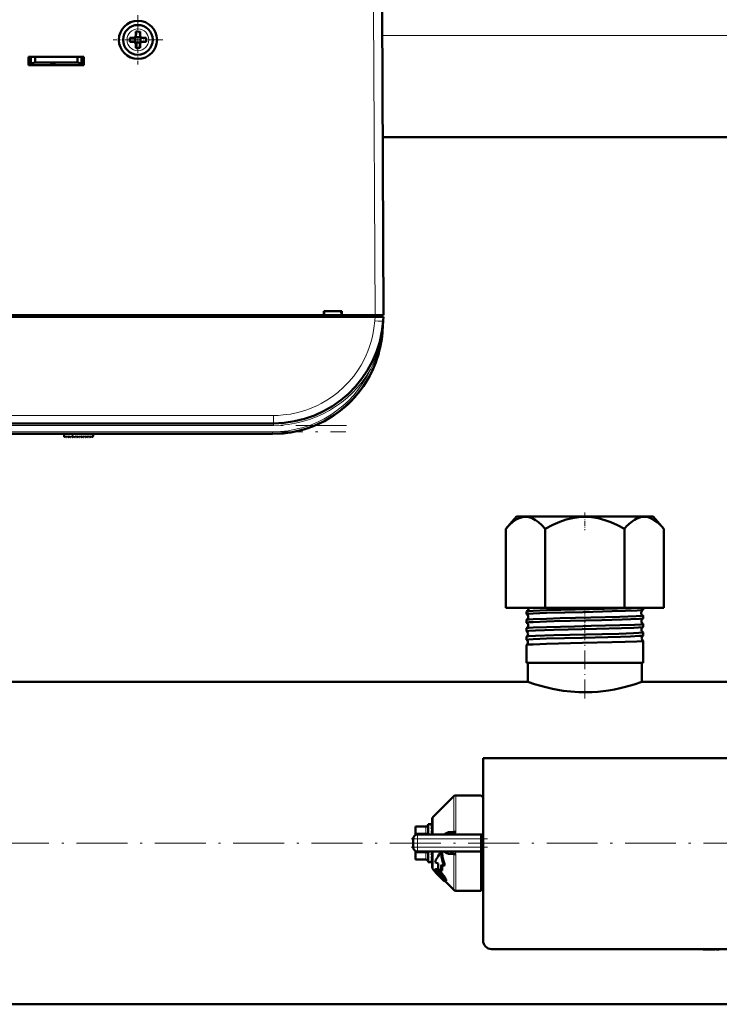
# Model space of a CAD drawing. Extents: x -1358 to 1757, y -1506 to 612.
# Tile 3 of 86: x 3 to 169, y -1502 to -1270. Entities that reach past the tile are written whole.
import ezdxf

# ---------------------------------------------------------------- set-up
doc = ezdxf.new("R2010")
doc.units = 0
doc.linetypes.add('DASHDOT', pattern=[18.5, 12, -3, 0.5, -3])

msp = doc.modelspace()

# ---------------------------------------------------------------- linework, layer by layer
at = {"color": 7, "linetype": 'DASHDOT', "lineweight": 18, "ltscale": 0.292499}
msp.add_line((31.29, -1268.58), (31.29, -1280.28), dxfattribs=at)
at = {"color": 7, "lineweight": 18}
for p, q in [((86.91, -1267.37), (87.29, -1339.43)), ((31.31, -1271.85), (31.29, -1271.85)), ((28.72, -1274.4), (28.72, -1274.43)), ((33.86, -1274.45), (33.86, -1274.43)), ((184.64, -1273.43), (88.94, -1273.43)), ((31.27, -1277), (31.29, -1277)), ((87.2, -1340.74), (87.27, -1339.83)), ((87.3, -1339.43), (87.3, -1339.83)), ((89.2, -1340.79), (89.2, -1340.74)), ((86.21, -1352.19), (86.53, -1352.34)), ((86.53, -1352.34), (86.66, -1352.4)), ((-109.68, -1363.07), (63.26, -1363.07)), ((63.26, -1363.07), (63.26, -1364.93)), ((63.26, -1365.43), (-109.68, -1365.43)), ((63.26, -1365.43), (63.26, -1364.93)), ((-109.51, -1366.93), (63.09, -1366.93)), ((15.86, -1368.16), (15.8, -1367.43)), ((63.09, -1366.93), (63.09, -1367.43)), ((105.83, -1461.39), (105.83, -1452.93)), ((106.33, -1452.73), (106.33, -1461.34)), ((101, -1457.77), (101, -1461.98)), ((99.29, -1460.22), (96.79, -1460.22)), ((99.29, -1460.09), (99.29, -1460.22)), ((99.29, -1461.67), (99.29, -1460.22)), ((97.29, -1462.98), (96.29, -1462.98)), ((96.79, -1461.67), (99.29, -1461.67)), ((97.29, -1462.98), (97.29, -1461.98)), ((97.29, -1462.98), (97.29, -1464.98)), ((112.29, -1462.98), (97.29, -1462.98)), ((99.29, -1461.67), (99.29, -1461.98)), ((97.29, -1464.98), (96.29, -1464.98)), ((97.29, -1464.98), (112.29, -1464.98)), ((97.29, -1465.98), (97.29, -1464.98)), ((99.29, -1465.98), (99.29, -1466.29)), ((101, -1470.19), (101, -1465.98)), ((99.29, -1466.29), (96.79, -1466.29)), ((96.79, -1467.73), (99.29, -1467.73)), ((99.29, -1467.73), (99.29, -1466.29)), ((99.29, -1467.73), (99.29, -1467.86)), ((105.83, -1475.02), (105.83, -1466.56)), ((106.33, -1466.61), (106.33, -1475.23)), ((101.76, -1470.12), (101.6, -1470.28)), ((101.76, -1470.65), (101.67, -1470.74)), ((102.52, -1470.62), (102.36, -1470.77)), ((101.94, -1470.86), (101.8, -1471)), ((102.25, -1471.24), (102.11, -1471.39)), ((102.7, -1471.71), (102.55, -1471.86)), ((103.13, -1472.12), (102.98, -1472.27)), ((103.3, -1471.43), (103.14, -1471.58)), ((103.59, -1472.56), (103.48, -1472.67)), ((103.85, -1472.23), (103.7, -1472.38)), ((104.07, -1472.77), (103.92, -1472.91))]:
    msp.add_line(p, q, dxfattribs=at)
at = {"color": 7, "lineweight": 50}
for p, q in [((88.91, -1267.37), (89.29, -1339.43)), ((30.79, -1272.5), (30.79, -1273.43)), ((31.79, -1272.5), (31.79, -1273.43)), ((30.29, -1273.93), (29.37, -1273.93)), ((30.29, -1274.93), (29.37, -1274.93)), ((30.66, -1273.79), (30.64, -1273.78)), ((30.66, -1275.06), (30.64, -1275.07)), ((31.93, -1273.79), (30.66, -1273.79)), ((30.66, -1275.06), (30.66, -1273.79)), ((31.93, -1275.06), (30.66, -1275.06)), ((30.79, -1276.35), (30.79, -1275.43)), ((31.79, -1276.35), (31.79, -1275.43)), ((31.94, -1273.78), (31.93, -1273.79)), ((31.93, -1273.79), (31.93, -1275.06)), ((31.93, -1275.06), (31.94, -1275.07)), ((32.29, -1273.93), (33.21, -1273.93)), ((33.21, -1274.93), (32.29, -1274.93)), ((5.49, -1280.43), (5.49, -1278.43)), ((5.49, -1278.43), (18.49, -1278.43)), ((5.49, -1279.93), (5.99, -1279.93)), ((5.99, -1278.43), (5.99, -1279.99)), ((5.99, -1279.99), (6.99, -1279.81)), ((5.99, -1280.43), (5.99, -1279.99)), ((6.99, -1279.81), (6.99, -1278.43)), ((6.99, -1279.81), (16.99, -1279.81)), ((10.59, -1280.43), (10.59, -1280.21)), ((10.59, -1280.21), (10.59, -1280.43)), ((11.79, -1280.21), (10.59, -1280.21)), ((10.59, -1280.21), (10.59, -1280.43)), ((11.79, -1280.43), (11.79, -1280.21)), ((16.99, -1278.43), (16.99, -1279.81)), ((16.99, -1279.81), (17.99, -1279.99)), ((17.99, -1278.43), (17.99, -1279.99)), ((17.99, -1279.93), (18.49, -1279.93)), ((17.99, -1279.99), (17.99, -1280.43)), ((18.49, -1278.43), (18.49, -1280.43)), ((18.49, -1280.43), (5.49, -1280.43)), ((10.59, -1280.43), (5.99, -1280.43)), ((17.99, -1280.43), (11.79, -1280.43)), ((184.51, -1297.43), (89.07, -1297.43)), ((89.18, -1317.42), (89.17, -1316.87)), ((87.27, -1339.83), (-133.69, -1339.83)), ((-19.56, -1339.43), (75.14, -1339.43)), ((75.14, -1339.43), (75.14, -1338.43)), ((75.14, -1338.43), (79.44, -1338.43)), ((75.14, -1339.43), (75.23, -1339.43)), ((75.19, -1339.43), (79.39, -1339.43)), ((75.29, -1338.43), (75.23, -1339.43)), ((75.29, -1338.43), (75.23, -1339.43)), ((79.35, -1339.43), (75.23, -1339.43)), ((79.29, -1338.43), (79.36, -1339.43)), ((79.36, -1339.43), (79.44, -1339.43)), ((79.44, -1338.43), (79.44, -1339.43)), ((79.44, -1339.43), (87.29, -1339.43)), ((87.27, -1339.83), (89.26, -1339.83)), ((87.29, -1339.43), (89.29, -1339.43)), ((87.3, -1339.43), (88.99, -1339.43)), ((88.99, -1339.83), (88.99, -1339.43)), ((89.26, -1339.83), (89.2, -1340.74)), ((89.2, -1340.74), (89.02, -1343.24)), ((87.41, -1350.6), (87.41, -1350.61)), ((87.41, -1350.6), (87.41, -1350.61)), ((86.13, -1353.47), (86.28, -1353.18)), ((86.13, -1353.47), (86.18, -1353.38)), ((80.8, -1360.46), (80.82, -1360.44)), ((79.22, -1361.82), (79.28, -1361.76)), ((79.22, -1361.82), (79.22, -1361.82)), ((79.36, -1361.7), (79.23, -1361.81)), ((79.42, -1361.65), (79.43, -1361.65)), ((63.26, -1364.93), (-109.68, -1364.93)), ((63.09, -1367.43), (-109.51, -1367.43)), ((13.84, -1368.01), (13.79, -1367.43)), ((14.01, -1368.07), (14.16, -1367.93)), ((14.16, -1367.93), (14.3, -1368.13)), ((14.46, -1368.14), (14.67, -1367.93)), ((14.67, -1367.93), (14.81, -1368.13)), ((14.97, -1368.14), (15.18, -1367.93)), ((15.18, -1367.93), (15.32, -1368.13)), ((15.48, -1368.14), (15.69, -1367.93)), ((15.69, -1367.93), (15.83, -1368.13)), ((16.2, -1367.93), (15.99, -1368.14)), ((16.34, -1368.13), (16.2, -1367.93)), ((16.71, -1367.93), (16.5, -1368.14)), ((16.85, -1368.13), (16.71, -1367.93)), ((17.22, -1367.93), (17.01, -1368.14)), ((17.36, -1368.13), (17.22, -1367.93)), ((17.73, -1367.93), (17.52, -1368.14)), ((17.87, -1368.13), (17.73, -1367.93)), ((18.24, -1367.93), (18.03, -1368.14)), ((18.38, -1368.13), (18.24, -1367.93)), ((18.75, -1367.93), (18.54, -1368.14)), ((18.89, -1368.13), (18.75, -1367.93)), ((19.26, -1367.93), (19.05, -1368.14)), ((19.4, -1368.13), (19.26, -1367.93)), ((19.77, -1367.93), (19.56, -1368.14)), ((19.91, -1368.13), (19.77, -1367.93)), ((20.28, -1367.93), (20.07, -1368.14)), ((20.42, -1368.12), (20.28, -1367.93)), ((20.75, -1367.93), (20.58, -1368.13)), ((20.79, -1367.43), (20.75, -1367.93)), ((120.66, -1386.93), (118.11, -1389.79)), ((150.94, -1386.93), (120.66, -1386.93)), ((152.92, -1386.93), (150.94, -1386.93)), ((152.92, -1386.93), (155.47, -1389.79)), ((118.11, -1408.43), (118.11, -1389.79)), ((127.45, -1408.43), (127.45, -1389.79)), ((146.13, -1408.43), (146.13, -1389.79)), ((155.47, -1408.43), (155.47, -1389.79)), ((118.11, -1408.43), (127.45, -1408.43)), ((123.03, -1409.95), (123.03, -1409.31)), ((127.45, -1408.43), (146.13, -1408.43)), ((146.13, -1408.43), (155.47, -1408.43)), ((150.55, -1408.94), (150.55, -1408.43)), ((150.55, -1410.95), (150.55, -1410.3)), ((123.03, -1411.96), (123.03, -1411.3)), ((150.55, -1412.97), (150.55, -1412.29)), ((123.03, -1413.98), (123.03, -1413.28)), ((150.55, -1415), (150.55, -1414.27)), ((123.03, -1416.01), (123.03, -1415.26)), ((123.03, -1421.43), (123.03, -1417.24)), ((150.55, -1421.43), (150.55, -1416.25)), ((123.61, -1421.43), (123.03, -1421.43)), ((123.34, -1425.93), (123.34, -1421.43)), ((150.55, -1421.43), (123.61, -1421.43)), ((150.24, -1425.93), (150.24, -1421.43)), ((123.34, -1425.93), (0.94, -1425.93)), ((272.64, -1425.93), (150.24, -1425.93)), ((196.79, -1443.98), (112.79, -1443.98)), ((112.79, -1443.98), (112.79, -1486.98)), ((101, -1457.77), (105.83, -1452.93)), ((106.33, -1452.73), (112.29, -1452.73)), ((112.29, -1452.91), (112.29, -1452.73)), ((112.79, -1452.91), (112.29, -1452.91)), ((100.79, -1461.98), (100.79, -1458.26)), ((96.79, -1460.09), (96.79, -1460.22)), ((99.29, -1460.09), (96.79, -1460.09)), ((96.79, -1461.67), (96.79, -1460.22)), ((99.79, -1459.48), (99.79, -1461.98)), ((100.62, -1459.48), (99.79, -1459.48)), ((100.61, -1459.48), (100.62, -1459.48)), ((100.79, -1459.48), (100.61, -1459.48)), ((100.79, -1459.62), (100.61, -1459.62)), ((100.79, -1460.05), (100.61, -1460.05)), ((100.79, -1460.72), (100.61, -1460.72)), ((100.79, -1461.13), (100.77, -1461.59)), ((100.79, -1460.44), (100.78, -1460.72)), ((100.79, -1460.52), (100.78, -1460.72)), ((100.78, -1460.56), (100.79, -1460.59)), ((100.78, -1461.37), (100.79, -1461.43)), ((104.43, -1461.41), (105.83, -1461.39)), ((96.29, -1464.98), (96.29, -1462.98)), ((96.44, -1462.45), (96.45, -1462.43)), ((96.79, -1461.67), (96.79, -1462.11)), ((97.29, -1461.98), (112.29, -1461.98)), ((100.79, -1461.59), (100.61, -1461.59)), ((100.74, -1461.98), (100.79, -1461.7)), ((100.79, -1461.91), (100.79, -1461.98)), ((104.63, -1461.98), (104.61, -1461.98)), ((112.29, -1461.98), (112.29, -1462.98)), ((112.29, -1461.98), (112.79, -1461.98)), ((112.29, -1462.98), (112.29, -1464.98)), ((96.44, -1465.5), (96.45, -1465.51)), ((96.79, -1465.92), (96.79, -1465.84)), ((96.79, -1466.29), (96.79, -1465.92)), ((97.29, -1465.98), (112.29, -1465.98)), ((99.79, -1465.98), (99.79, -1466.23)), ((100.75, -1466.23), (100.79, -1466.03)), ((100.79, -1469.69), (100.79, -1465.98)), ((103.1, -1466.22), (102.86, -1465.98)), ((104.63, -1465.98), (104.61, -1465.98)), ((112.29, -1464.98), (112.29, -1465.98)), ((112.29, -1475.23), (112.29, -1465.98)), ((96.79, -1467.73), (96.79, -1466.29)), ((96.79, -1467.73), (96.79, -1467.86)), ((99.29, -1467.86), (96.79, -1467.86)), ((99.79, -1466.23), (99.79, -1468.48)), ((100.79, -1466.87), (100.61, -1466.87)), ((100.79, -1467.63), (100.61, -1467.63)), ((100.79, -1468.17), (100.61, -1468.17)), ((100.79, -1468.44), (100.61, -1468.44)), ((100.79, -1466.58), (100.76, -1466.19)), ((100.79, -1466.45), (100.77, -1466.13)), ((100.79, -1467.15), (100.78, -1467)), ((100.79, -1467.25), (100.78, -1467.02)), ((105.83, -1466.56), (104.43, -1466.54)), ((105.83, -1466.56), (105.83, -1466.52)), ((100.72, -1468.48), (99.79, -1468.48)), ((101.39, -1470.58), (101, -1470.19)), ((101.53, -1470.15), (101.38, -1470.3)), ((102.2, -1468.81), (101.4, -1468.5)), ((101.8, -1471), (101.67, -1470.74)), ((102.91, -1470.59), (102.2, -1470.08)), ((103.07, -1470.43), (102.91, -1470.59)), ((102.93, -1469.08), (103.57, -1469.32)), ((103.76, -1469.14), (103.57, -1469.32)), ((101.68, -1471.02), (101.66, -1471.04)), ((101.69, -1471.03), (101.66, -1471.04)), ((102.57, -1471.88), (102.55, -1471.86)), ((102.7, -1471.71), (102.72, -1471.73)), ((103.48, -1472.67), (102.98, -1472.27)), ((103.13, -1472.12), (103.55, -1472.48)), ((105.83, -1475.02), (103.87, -1473.06)), ((104.06, -1472.9), (103.91, -1473.04)), ((112.29, -1472.49), (112.29, -1472.73)), ((112.76, -1472.49), (112.29, -1472.49)), ((106.33, -1475.23), (112.29, -1475.23)), ((112.79, -1475.05), (112.29, -1475.05)), ((114.79, -1488.98), (194.79, -1488.98)), ((164.72, -1488.98), (164.72, -1489.08)), ((166.22, -1489.08), (164.72, -1489.08)), ((166.22, -1488.98), (166.22, -1489.08)), ((166.22, -1489.08), (167.58, -1489.08)), ((167.58, -1488.98), (167.58, -1489.08)), ((167.79, -1489.08), (167.79, -1488.98)), ((167.79, -1489.08), (168.55, -1489.08)), ((416.79, -1502.03), (-143.21, -1502.03))]:
    msp.add_line(p, q, dxfattribs=at)
at = {"color": 7, "linetype": 'DASHDOT', "lineweight": 18, "ltscale": 0.2925}
msp.add_line((37.14, -1274.43), (25.44, -1274.43), dxfattribs=at)
at = {"color": 7, "linetype": 'DASHDOT', "lineweight": 18, "ltscale": 0.012015}
msp.add_line((87.3, -1339.39), (87.3, -1339.87), dxfattribs=at)
at = {"color": 7, "linetype": 'DASHDOT', "lineweight": 18}
for p, q in [((80.56, -1365.43), (-126.98, -1365.43)), ((-126.77, -1366.93), (80.35, -1366.93)), ((472.79, -1463.98), (-199.21, -1463.98))]:
    msp.add_line(p, q, dxfattribs=at)
at = {"color": 7, "linetype": 'DASHDOT', "lineweight": 18, "ltscale": 0.028006}
msp.add_line((15.87, -1368.27), (15.78, -1367.16), dxfattribs=at)
at = {"color": 7, "linetype": 'DASHDOT', "lineweight": 18, "ltscale": 0.103619}
msp.add_line((136.79, -1385.99), (136.79, -1390.14), dxfattribs=at)
at = {"color": 7, "linetype": 'DASHDOT', "lineweight": 18, "ltscale": 0.042801}
msp.add_line((136.79, -1410), (136.79, -1408.28), dxfattribs=at)
at = {"color": 7, "linetype": 'DASHDOT', "lineweight": 18, "ltscale": 0.047443}
msp.add_line((136.79, -1412.03), (136.79, -1410.13), dxfattribs=at)
at = {"color": 7, "linetype": 'DASHDOT', "lineweight": 18, "ltscale": 0.048502}
msp.add_line((136.79, -1414.05), (136.79, -1412.11), dxfattribs=at)
at = {"color": 7, "linetype": 'DASHDOT', "lineweight": 18, "ltscale": 0.049722}
msp.add_line((136.79, -1416.08), (136.79, -1414.09), dxfattribs=at)
at = {"color": 7, "linetype": 'DASHDOT', "lineweight": 18, "ltscale": 0.37103}
msp.add_line((136.79, -1429.84), (136.79, -1415), dxfattribs=at)
at = {"color": 7, "linetype": 'DASHDOT', "lineweight": 18, "ltscale": 0.45}
msp.add_line((95.79, -1462.98), (113.79, -1462.98), dxfattribs=at)
at = {"color": 7, "linetype": 'DASHDOT', "lineweight": 18, "ltscale": 0.060013}
msp.add_line((97.29, -1462.78), (97.29, -1465.18), dxfattribs=at)
at = {"color": 7, "linetype": 'DASHDOT', "lineweight": 18, "ltscale": 0.450015}
msp.add_line((113.79, -1464.98), (95.79, -1464.98), dxfattribs=at)
at = {"color": 7, "lineweight": 18}
for points in [[(63.26, -1363.07), (64.4, -1363.04), (65.57, -1362.95), (67.29, -1362.73), (69.04, -1362.36), (70.89, -1361.82), (71.82, -1361.49), (72.74, -1361.12), (73.65, -1360.7), (74.55, -1360.25), (75.9, -1359.47), (77.22, -1358.59), (78.49, -1357.62), (79.83, -1356.42), (81.09, -1355.13), (82.24, -1353.76), (83.27, -1352.31), (83.98, -1351.18), (84.62, -1350.01), (85.19, -1348.82), (85.57, -1347.92), (85.91, -1347.02), (86.27, -1345.88), (86.58, -1344.74), (86.83, -1343.58), (87.02, -1342.44), (87.2, -1340.74)], [(103.46, -1461.98), (103.72, -1461.7), (104.02, -1461.51), (104.22, -1461.43), (104.43, -1461.41)], [(106.1, -1461.98), (106.24, -1461.75), (106.32, -1461.48), (106.33, -1461.34)], [(104.43, -1466.54), (104.17, -1466.5), (103.92, -1466.39), (103.67, -1466.21), (103.46, -1465.98)], [(105.83, -1466.52), (105.81, -1466.41), (105.7, -1466.27)]]:
    msp.add_lwpolyline(points, dxfattribs=at)
at = {"color": 7, "lineweight": 50}
for points in [[(118.11, -1389.79), (118.99, -1388.88), (119.81, -1388.17), (120.59, -1387.64), (121.33, -1387.27), (122.09, -1387.05), (122.84, -1386.99), (123.58, -1387.07), (124.35, -1387.32), (125.13, -1387.74), (125.86, -1388.26), (126.63, -1388.93), (127.45, -1389.79)], [(127.45, -1389.79), (129.21, -1388.88), (130.86, -1388.17), (132.41, -1387.64), (133.9, -1387.27), (135.41, -1387.05), (136.91, -1386.99), (138.4, -1387.07), (139.93, -1387.32), (141.5, -1387.74), (142.95, -1388.26), (144.49, -1388.93), (146.13, -1389.79)], [(150.99, -1386.99), (150.46, -1387), (149.91, -1387.09), (149.37, -1387.27), (148.95, -1387.46), (148.52, -1387.69), (147.63, -1388.33), (146.67, -1389.22), (146.13, -1389.79)], [(150.99, -1386.99), (151.71, -1387.1), (152.45, -1387.35), (153.2, -1387.77), (154, -1388.35), (154.84, -1389.12), (155.47, -1389.79)], [(123.03, -1409.95), (123.03, -1409.94), (123.04, -1409.94), (123.05, -1409.93), (123.1, -1409.91), (123.61, -1409.85)], [(123.05, -1409.3), (123.15, -1409.27), (123.61, -1409.22)], [(123.61, -1409.22), (124.61, -1409.16), (127.71, -1409.04), (134.48, -1408.87), (141.33, -1408.71), (147.7, -1408.53), (149.78, -1408.43)], [(123.61, -1409.85), (124.6, -1409.79), (127.71, -1409.67), (136.39, -1409.45), (143.23, -1409.29), (146.38, -1409.19), (149.16, -1409.08), (150.05, -1409.02), (150.44, -1408.98), (150.53, -1408.95)], [(123.61, -1411.21), (124.61, -1411.14), (127.72, -1411.03), (130.95, -1410.94), (138.22, -1410.77), (145.09, -1410.6), (148.92, -1410.46), (150.08, -1410.39), (150.5, -1410.33), (150.53, -1410.32), (150.54, -1410.31), (150.55, -1410.31), (150.55, -1410.3)], [(123.03, -1411.96), (123.03, -1411.96), (123.04, -1411.95), (123.05, -1411.95), (123.09, -1411.93), (123.61, -1411.87)], [(123.05, -1411.28), (123.15, -1411.26), (123.61, -1411.21)], [(123.61, -1411.87), (124.6, -1411.81), (127.71, -1411.69), (129.53, -1411.64), (140.83, -1411.36), (145.63, -1411.23), (147.64, -1411.17), (149.7, -1411.07), (150.45, -1410.99), (150.54, -1410.97)], [(123.61, -1413.19), (124.6, -1413.13), (127.71, -1413.01), (134.38, -1412.84), (138.28, -1412.75), (145.07, -1412.58), (148.49, -1412.46), (150.07, -1412.37), (150.47, -1412.32), (150.53, -1412.3), (150.55, -1412.3), (150.55, -1412.29), (150.55, -1412.29)], [(123.03, -1413.98), (123.03, -1413.98), (123.04, -1413.97), (123.05, -1413.97), (123.1, -1413.95), (123.61, -1413.89)], [(123.04, -1413.27), (123.06, -1413.26), (123.14, -1413.24), (123.61, -1413.19)], [(123.61, -1413.89), (125.14, -1413.8), (129.46, -1413.66), (139.53, -1413.41), (145.44, -1413.26), (148.36, -1413.16), (149.44, -1413.1), (150.37, -1413.03), (150.51, -1413), (150.54, -1412.99)], [(123.61, -1415.17), (125.14, -1415.08), (129.47, -1414.94), (140.86, -1414.67), (144.8, -1414.57), (148.29, -1414.45), (149.53, -1414.39), (150.43, -1414.31), (150.51, -1414.29), (150.54, -1414.28), (150.55, -1414.28), (150.55, -1414.27), (150.55, -1414.27)], [(123.61, -1415.91), (124.61, -1415.85), (127.72, -1415.73), (136.22, -1415.51), (145.21, -1415.29), (147.57, -1415.21), (149.7, -1415.11), (150.41, -1415.04), (150.52, -1415.02), (150.54, -1415.01)], [(123.03, -1416.01), (123.03, -1416), (123.04, -1416), (123.05, -1415.99), (123.1, -1415.98), (123.61, -1415.91)], [(123.04, -1415.25), (123.06, -1415.24), (123.13, -1415.22), (123.61, -1415.17)], [(123.04, -1417.22), (123.06, -1417.22), (123.13, -1417.2), (123.61, -1417.14)], [(123.61, -1417.14), (124.61, -1417.08), (127.72, -1416.97), (136.23, -1416.75), (143.24, -1416.59), (146.31, -1416.5), (149.05, -1416.4), (150.07, -1416.33), (150.38, -1416.3), (150.53, -1416.26), (150.54, -1416.26), (150.55, -1416.25), (150.55, -1416.25), (150.55, -1416.25)], [(150.24, -1425.93), (148.44, -1426.52), (146.38, -1427.11), (145.15, -1427.41), (143.8, -1427.7), (142.37, -1427.95), (141.13, -1428.12), (139.85, -1428.25), (138.56, -1428.34), (137.26, -1428.38), (135.37, -1428.35), (133.51, -1428.23), (131.7, -1428.02), (130.39, -1427.81), (129.14, -1427.57), (127.55, -1427.2), (126.13, -1426.82), (124.94, -1426.46), (123.34, -1425.93)], [(104.43, -1461.41), (104.39, -1461.58), (104.31, -1461.74), (104.2, -1461.87), (104.07, -1461.95), (103.94, -1461.98)], [(105.83, -1461.39), (105.83, -1461.45), (105.8, -1461.55), (105.72, -1461.66), (105.61, -1461.75), (105.34, -1461.87), (105.11, -1461.93), (104.63, -1461.98)], [(102.85, -1465.98), (102.97, -1467.12), (103.22, -1468.24), (103.57, -1469.32)], [(104.43, -1466.54), (104.39, -1466.37), (104.31, -1466.21), (104.2, -1466.08), (104.07, -1466), (103.94, -1465.98)], [(103.1, -1466.22), (103.23, -1467.22), (103.45, -1468.19), (103.76, -1469.14)], [(101.02, -1470.21), (101.11, -1470.4), (101.3, -1470.64), (101.66, -1471.04)], [(101.35, -1470.44), (101.35, -1470.33), (101.38, -1470.3)], [(101.85, -1471.22), (101.55, -1470.85), (101.38, -1470.56), (101.35, -1470.44)], [(101.38, -1470.3), (101.42, -1470.27), (101.54, -1470.26), (101.6, -1470.28)], [(101.53, -1470.15), (101.58, -1470.12), (101.63, -1470.11), (101.76, -1470.12)], [(101.6, -1470.28), (101.95, -1470.44), (102.36, -1470.77)], [(101.68, -1470.66), (101.71, -1470.65), (101.74, -1470.64), (101.83, -1470.67)], [(101.76, -1470.12), (102.02, -1470.24), (102.34, -1470.46), (102.52, -1470.62)], [(101.83, -1470.67), (101.96, -1470.73), (102.2, -1470.9), (102.35, -1471.03)], [(103.1, -1472.48), (102.45, -1471.84), (101.85, -1471.22)], [(103.6, -1472.7), (103.59, -1472.7), (103.57, -1472.71), (103.55, -1472.7), (103.48, -1472.67)], [(103.86, -1473.06), (103.79, -1473.04), (103.58, -1472.9)], [(103.7, -1472.38), (103.84, -1472.66), (103.92, -1472.91)], [(103.85, -1472.23), (104.02, -1472.6), (104.07, -1472.77)], [(103.92, -1472.91), (103.93, -1472.99), (103.93, -1473.01), (103.91, -1473.04)], [(104.07, -1472.77), (104.08, -1472.85), (104.06, -1472.89), (104.06, -1472.9)]]:
    msp.add_lwpolyline(points, dxfattribs=at)
msp.add_circle((31.29, -1274.43), 4.5, dxfattribs=at)
for centre, radius, start, end in [((31.29, -1274.43), 3.5, 90, 360), ((31.29, -1274.43), 3.5, 360, 90), ((31.29, -1289.63), 17.14, 89.9996, 91.6715), ((31.29, -1289.6), 17.1, 88.3267, 90.0022), ((46.5, -1274.43), 17.13, 178.3286, 181.6729), ((30.29, -1273.43), 0.5, 270, 360), ((30.29, -1275.43), 0.5, 0, 90), ((32.29, -1273.43), 0.5, 180, 270), ((32.29, -1275.43), 0.5, 90, 180), ((16.12, -1274.43), 17.1, 359.9978, 1.6733), ((16.12, -1274.43), 17.1, 358.3267, 0.0022), ((31.29, -1259.22), 17.14, 268.3285, 270.0004), ((31.29, -1259.25), 17.1, 269.9978, 271.6733), ((87.18, -1317.93), 2, 0.3, 0.7878), ((63.26, -1338.93), 26, 270, 356), ((63.09, -1341.43), 26, 270, 356), ((63.01, -1341.41), 26.08, 346.9169, 352.1515), ((62.78, -1341.4), 26.31, 352.5155, 355.9841), ((63.09, -1341.43), 26, 270, 344.3815), ((63.09, -1341.43), 26, 313.5793, 331.8315), ((63.13, -1341.45), 25.95, 332.4099, 334.5584), ((63.13, -1341.45), 25.95, 332.4099, 334.5584), ((63.37, -1341.73), 25.58, 311.6184, 312.943), ((13.94, -1368), 0.1, 185, 315), ((14.38, -1368.07), 0.1, 215, 315), ((14.89, -1368.07), 0.1, 215, 315), ((15.4, -1368.07), 0.1, 215, 315), ((15.91, -1368.07), 0.1, 215, 315), ((16.42, -1368.07), 0.1, 215, 315), ((16.93, -1368.07), 0.1, 215, 315), ((17.44, -1368.07), 0.1, 215, 315), ((17.95, -1368.07), 0.1, 215, 315), ((18.47, -1368.07), 0.1, 215, 315), ((18.98, -1368.07), 0.1, 215, 315), ((19.49, -1368.07), 0.1, 215, 315), ((20, -1368.07), 0.1, 215, 315), ((20.5, -1368.06), 0.1, 215, 319.585), ((123.06, -1409.32), 0.0278, 99.8888, 157.2501), ((123.05, -1409.94), 0.023, 198.497, 256.0469), ((122.76, -1408.62), 0.734, 293.8071, 1.6502), ((122.72, -1410.62), 0.735, 1.1927, 63.5307), ((122.75, -1408.62), 0.742, 1.3913, 15.2829), ((150.84, -1409.62), 0.734, 115.1355, 178.7909), ((150.84, -1409.62), 0.735, 178.3444, 244.8899), ((150.53, -1408.93), 0.0255, 281.9756, 339.4578), ((150.53, -1410.31), 0.0249, 20.7025, 78.1587), ((123.05, -1411.3), 0.0224, 103.8407, 161.4677), ((123.05, -1411.96), 0.0193, 194.9216, 251.8641), ((122.68, -1412.62), 0.736, 1.2379, 60.72), ((122.68, -1412.62), 0.736, 299.2564, 1.5602), ((122.72, -1410.62), 0.735, 296.4553, 1.5963), ((150.88, -1411.62), 0.735, 117.8637, 178.7498), ((150.88, -1411.62), 0.736, 178.3982, 242.1575), ((150.53, -1410.95), 0.021, 285.9649, 343.3265), ((150.53, -1412.29), 0.0204, 16.7452, 74.117), ((123.05, -1413.28), 0.0186, 108.0163, 164.9751), ((123.05, -1413.98), 0.0165, 191.922, 247.5699), ((122.65, -1414.62), 0.737, 1.2852, 57.7422), ((122.65, -1414.62), 0.738, 302.2299, 1.5282), ((150.92, -1413.62), 0.737, 120.753, 178.7158), ((150.92, -1413.62), 0.737, 178.4427, 239.2628), ((150.95, -1415.62), 0.738, 123.782, 178.6861), ((150.53, -1412.97), 0.0178, 290.2333, 346.6242), ((150.53, -1414.27), 0.0171, 13.4089, 69.8655), ((150.54, -1414.99), 0.0155, 294.6871, 349.4179), ((123.05, -1415.26), 0.0159, 112.3224, 168.044), ((123.05, -1416.01), 0.0146, 189.5149, 243.0417), ((123.05, -1417.24), 0.0139, 116.7621, 170.5487), ((122.61, -1416.62), 0.738, 1.3095, 54.6448), ((122.61, -1416.62), 0.738, 305.3337, 1.4982), ((150.95, -1415.62), 0.738, 178.4747, 236.2295), ((150.54, -1416.25), 0.0149, 10.7315, 65.4101), ((106.33, -1453.43), 0.7, 90, 135.0001), ((101.49, -1458.26), 0.7, 134.9999, 180), ((99.29, -1459.59), 0.5, 270, 0), ((108.35, -1462.64), 7.97, 161.514, 166.0431), ((121.41, -1465.85), 21.23, 166.2469, 168.4153), ((102.63, -1460.72), 2.12, 149.937, 161.4377), ((97.29, -1462.98), 1, 90, 180), ((97.3, -1462.98), 1.01, 166.244, 179.8165), ((97.29, -1464.98), 1, 180, 270), ((104.6, -1469.01), 3.03, 82.3564, 89.3919), ((104.76, -1467.89), 1.9, 70.7218, 82.4764), ((105.08, -1467.03), 0.984, 50.4733, 72.0027), ((99.29, -1468.36), 0.5, 360, 90), ((74.19, -1460.85), 27.1, 347.1687, 348.5557), ((89.75, -1464.42), 11.33, 343.5128, 347.0112), ((97.45, -1466.71), 3.49, 335.1832, 343.3292), ((100.72, -1468.32), 0.155, 270.6792, 298.2527), ((101.49, -1469.69), 0.7, 180, 225), ((101.75, -1470.71), 0.0844, 142.2281, 195.7671), ((102.74, -1470.28), 0.981, 203.2204, 215.8096), ((128.37, -1469.38), 26.18, 178.7392, 181.523), ((97.43, -1476.27), 7.39, 39.3275, 48.0594), ((97.7, -1475.98), 7.21, 39.1321, 48.0819), ((130.99, -1470.1), 28.08, 177.9317, 181.0127), ((130.9, -1470.25), 27.82, 177.7164, 180.3616), ((105.19, -1468.57), 4.18, 215.657, 222.4501), ((105.31, -1468.46), 4.13, 215.4797, 222.3545), ((110.39, -1463.95), 11.13, 221.9286, 225.2511), ((110.47, -1463.87), 11.04, 221.8785, 225.2264), ((97.98, -1475.86), 6.52, 42.4528, 47.9041), ((113.77, -1460.68), 15.84, 224.9939, 227.0554), ((113.72, -1460.73), 15.56, 224.9836, 227.0806), ((97.37, -1476.53), 7.42, 39.484, 43.089), ((98.78, -1475.38), 5.6, 35.2108, 39.5692), ((107.98, -1467.42), 7.03, 226.012, 231.2417), ((98.93, -1475.12), 5.5, 29.9208, 40.0187), ((99.13, -1474.91), 5.42, 29.6206, 39.8675), ((101.16, -1473.72), 2.7, 28.5022, 35.6368), ((102.89, -1472.8), 0.739, 13.9092, 29.7326), ((103.53, -1472.65), 0.0808, 328.1442, 19.7741), ((103.87, -1473), 0.0613, 264.0848, 312.0786), ((111.79, -1472.73), 1, 1.0945, 60.0009), ((106.33, -1474.53), 0.7, 224.9999, 270), ((114.79, -1486.98), 2, 179.9994, 269.9994)]:
    msp.add_arc(centre, radius, start, end, dxfattribs=at)
at = {"color": 7, "lineweight": 18}
for centre, radius, start, end in [((31.29, -1274.43), 2.57, 90, 179.4706), ((31.29, -1274.43), 2.57, 360, 89.4706), ((31.29, -1274.43), 2.57, 180, 269.4706), ((31.29, -1274.43), 2.57, 270, 359.4706), ((38.06, -1337.16), 51.26, 353.1467, 355.997), ((63.14, -1340.18), 26, 332.501, 353.1573), ((63.09, -1341.43), 25.5, 270, 335.0403), ((63.26, -1338.93), 26.5, 270, 329.9738), ((105.26, -1466.64), 1.07, 20.5241, 38.5885), ((105.35, -1466.61), 0.975, 359.9298, 20.3824), ((113.62, -1476.32), 5.04, 99.4185, 105.2335)]:
    msp.add_arc(centre, radius, start, end, dxfattribs=at)
for centre, major_axis, ratio, start_param, end_param in [((87.2, -1340.6), (2, -0.14), 0.069587, 4.717255, 6.283185), ((88.53, -1343.2), (0.499, -0.035), 0.174703, 5.772824, 6.282083), ((99.29, -1459.79), (0.5, 0), 0.866025, 4.712389, 6.283185), ((99.29, -1461.23), (0.5, 0), 0.866025, 4.712389, 6.283185), ((99.29, -1466.72), (0.5, 0), 0.866025, 0, 1.570796), ((99.29, -1468.16), (0.5, 0), 0.866025, 0, 1.570796), ((111.79, -1472.67), (1, 0), 0.993448, 0.019286, 1.047213)]:
    msp.add_ellipse(centre, major_axis=major_axis, ratio=ratio, start_param=start_param, end_param=end_param, dxfattribs=at)
at = {"color": 7, "lineweight": 50}
for centre, major_axis, ratio, start_param, end_param in [((100.7, -1462.79), (-0.12, -3.31), 0.202133, 3.189895, 3.45), ((106.33, -1461.51), (0.7, 0), 0.234012, 1.570796, 2.356196), ((249.36, -1335.74), (148.2, 134.83), 0.055003, 2.933543, 3.01653), ((100.7, -1465.15), (-0.19, -3.33), 0.196372, 0.14867, 0.408775), ((106.33, -1466.44), (-0.7, 0), 0.234017, 0.785397, 1.570796)]:
    msp.add_ellipse(centre, major_axis=major_axis, ratio=ratio, start_param=start_param, end_param=end_param, dxfattribs=at)

doc.saveas('drawing.dxf')
